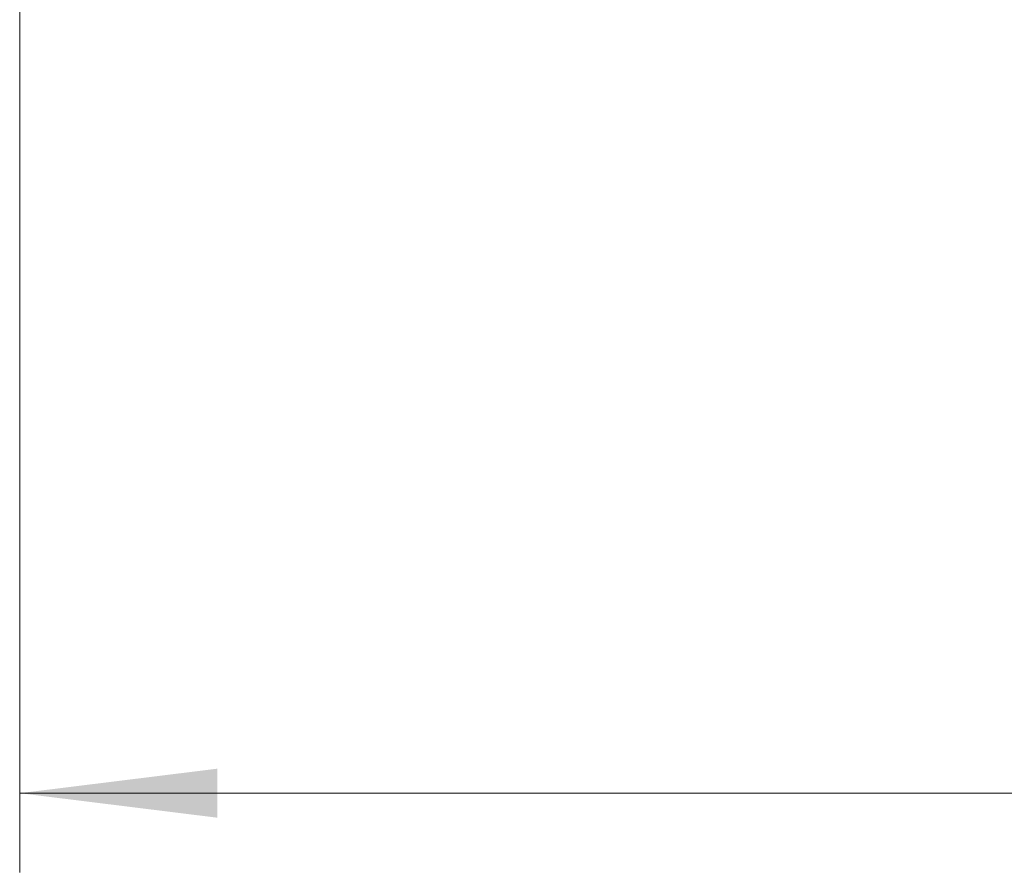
# Model space of a CAD drawing. Header units: millimetres. Extents: x 5 to 597, y 5 to 415.
# Tile 42 of 138: x 290 to 303, y 117 to 128. Entities that reach past the tile are written whole.
import ezdxf

# ---------------------------------------------------------------- set-up
doc = ezdxf.new("R2010")
doc.units = ezdxf.units.MM
doc.styles.add('SLDTEXTSTYLE0', font='ARIAL.TTF', dxfattribs={"width": 0.948})
doc.dimstyles.new('SLDDIMSTYLE1', dxfattribs={"dimtxt": 2.5, "dimasz": 2.5, "dimexe": 0, "dimexo": 0.0625, "dimtad": 1, "dimlfac": 5, "dimrnd": 1e-09, "dimzin": 12, "dimdsep": 46, "dimtxsty": 'SLDTEXTSTYLE0', "dimsah": 1, "dimcen": 0.09, "dimadec": 0, "dimazin": 3, "dimtfac": 1, "dimtofl": 0, "dimtmove": 0, "dimatfit": 3, "dimfxl": 0, "dimfrac": 2, "dimtolj": 1, "dimtzin": 12, "dimarcsym": 0})

# ---------------------------------------------------------------- blocks, each defined once
blk = doc.blocks.new('_D_8')
at = {"color": 7, "linetype": 'Continuous', "lineweight": 0}
for p, q in [((290.091, 135.809), (290.091, 117.019)), ((572.091, 135.819), (572.091, 117.019)), ((290.091, 118.019), (572.091, 118.019))]:
    blk.add_line(p, q, dxfattribs=at)
at = {"color": 7, "linetype": 'Continuous', "lineweight": 18}
for points in [[(290.091, 118.019), (292.591, 117.709), (292.591, 118.329)], [(572.091, 118.019), (569.591, 118.329), (569.591, 117.709)]]:
    blk.add_solid(points, dxfattribs=at)
at = {"color": 7, "linetype": 'Continuous', "lineweight": 18, "insert": (423.329, 121.242), "char_height": 2.5, "attachment_point": 1, "style": 'SLDTEXTSTYLE0'}
blk.add_mtext('1410', dxfattribs=at)

msp = doc.modelspace()

# ---------------------------------------------------------------- dimensions: what is measured, and where the dimension line sits
at = {"color": 7, "linetype": 'Continuous', "lineweight": 18}
dim = msp.add_linear_dim(base=(572.0907, 118.0195), p1=(290.0907, 136.8086), p2=(572.0907, 136.8186), dimstyle='SLDDIMSTYLE1', dxfattribs=at)
dim.commit()
dim.dimension.update_dxf_attribs({"geometry": '_D_8', "text_midpoint": (427.1486, 118.0195), "dimtype": 160})

doc.saveas('drawing.dxf')
